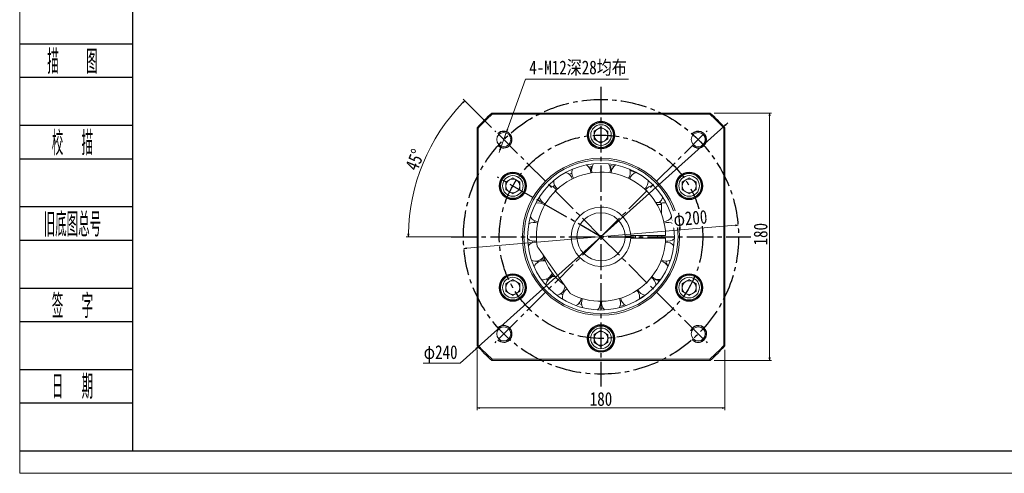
# Model space of a CAD drawing. Header units: millimetres. Extents: x -42 to 1349, y 12 to 985.
# Tile 1 of 5: x -35 to 681, y 12 to 343. Entities that reach past the tile are written whole.
import ezdxf
from ezdxf.enums import TextEntityAlignment as Align

# ---------------------------------------------------------------- set-up
doc = ezdxf.new("R2010")
doc.units = ezdxf.units.MM
doc.linetypes.add('CENTER2', pattern=[28.575, 19.05, -3.175, 3.175, -3.175])
for name, color, linetype in [('2细线层', 4, 'Continuous'), ('3中心线层', 1, 'CENTER2'), ('6文字层', 3, 'Continuous')]:
    doc.layers.add(name, color=color, linetype=linetype)
doc.layers.add('图框_外框线', color=7, linetype='Continuous', lineweight=18)
doc.layers.add('尺寸线层', color=3, linetype='Continuous', lineweight=18)
doc.styles.add('PC_TEXTSTYLE', font='ISOCP.SHX', dxfattribs={"width": 0.707, "bigfont": 'GBCBIG.SHX'})
doc.styles.add('宋体', font='SimSun.ttf', dxfattribs={"width": 0.8})
doc.dimstyles.new('A水平标注$0', dxfattribs={"dimtxt": 3.5, "dimasz": 2, "dimexe": 1.5, "dimexo": 3, "dimgap": 1.1, "dimtad": 1, "dimtoh": 1, "dimdec": 4, "dimdsep": 46, "dimtxsty": '宋体', "dimblk": 'OPEN', "dimcen": 3, "dimclrd": 3, "dimclre": 3, "dimclrt": 6, "dimadec": 0, "dimazin": 0, "dimtm": 1e-09, "dimtfac": 1, "dimtdec": 4, "dimtix": 1, "dimtmove": 0, "dimatfit": 3, "dimldrblk": 'OPEN', "dimfxl": 0, "dimlwd": 13, "dimlwe": 13, "dimarcsym": 0})
doc.dimstyles.new('D直径标注φ25', dxfattribs={"dimtxt": 3.5, "dimasz": 2, "dimexe": 1, "dimexo": 3, "dimtad": 1, "dimtoh": 1, "dimdec": 1, "dimdsep": 46, "dimtxsty": '宋体', "dimblk": 'OPEN', "dimcen": 3, "dimclrd": 3, "dimclre": 3, "dimclrt": 130, "dimadec": 0, "dimazin": 0, "dimtm": 1e-09, "dimtfac": 1, "dimtdec": 1, "dimtmove": 0, "dimatfit": 0, "dimldrblk": 'OPEN', "dimfxl": 0, "dimlwd": 13, "dimlwe": 13, "dimarcsym": 0})
doc.dimstyles.new('螺孔(M8-7H)', dxfattribs={"dimtxt": 3.5, "dimasz": 2, "dimexe": 1.25, "dimexo": 3, "dimtad": 1, "dimtoh": 1, "dimdec": 4, "dimdsep": 46, "dimtxsty": '宋体', "dimblk": 'OPEN', "dimcen": 3, "dimclrd": 3, "dimclre": 3, "dimclrt": 2, "dimadec": 0, "dimazin": 0, "dimtm": 1e-09, "dimtfac": 1, "dimtdec": 4, "dimtmove": 0, "dimatfit": 3, "dimldrblk": 'OPEN', "dimfxl": 0, "dimlwd": 9, "dimlwe": 9, "dimarcsym": 0})

# ---------------------------------------------------------------- blocks, each defined once
blk = doc.blocks.new('_Open')
at = {"color": 0, "linetype": 'ByBlock', "lineweight": -2}
for p, q in [((-1, 0.17), (0, 0)), ((-1, -0.17), (0, 0)), ((0, 0), (-1, 0))]:
    blk.add_line(p, q, dxfattribs=at)
blk = doc.blocks.new('*D26')
at = {"layer": 'Defpoints', "color": 0, "transparency": 16777216}
for p in [(297.44, 105.19), (477.44, 105.19), (477.44, 59.93)]:
    blk.add_point(p, dxfattribs=at)
at = {"layer": '尺寸线层', "color": 3, "lineweight": 13, "transparency": 16777216}
for p, q in [((297.44, 102.19), (297.44, 58.43)), ((477.44, 102.19), (477.44, 58.43)), ((299.44, 59.93), (475.44, 59.93))]:
    blk.add_line(p, q, dxfattribs=at)
at = {"layer": '尺寸线层', "color": 3, "lineweight": 13, "transparency": 16777216, "xscale": 2, "yscale": 2, "zscale": 2, "rotation": 180}
blk.add_blockref('_Open', (297.44, 59.93), dxfattribs=at)
at = {"layer": '尺寸线层', "color": 3, "lineweight": 13, "transparency": 16777216, "xscale": 2, "yscale": 2, "zscale": 2}
blk.add_blockref('_Open', (477.44, 59.93), dxfattribs=at)
at = {"layer": '尺寸线层', "color": 6, "transparency": 16777216, "insert": (387.44, 66.43), "char_height": 10, "attachment_point": 5, "style": '宋体', "bg_fill": 3, "box_fill_scale": 1.1, "bg_fill_color": 256, "bg_fill_true_color": 13158600, "bg_fill_transparency": 0}
blk.add_mtext('180', dxfattribs=at)
blk = doc.blocks.new('*D27')
at = {"layer": 'Defpoints', "color": 0, "transparency": 16777216}
for p in [(466.81, 274.57), (509.96, 274.57), (466.81, 94.57)]:
    blk.add_point(p, dxfattribs=at)
at = {"layer": '尺寸线层', "color": 3, "lineweight": 13, "transparency": 16777216}
for p, q in [((469.81, 274.57), (511.46, 274.57)), ((509.96, 96.57), (509.96, 272.57)), ((469.81, 94.57), (511.46, 94.57))]:
    blk.add_line(p, q, dxfattribs=at)
at = {"layer": '尺寸线层', "color": 3, "lineweight": 13, "transparency": 16777216, "xscale": 2, "yscale": 2, "zscale": 2}
for p, rotation in [((509.96, 274.57), 90), ((509.96, 94.57), 270)]:
    blk.add_blockref('_Open', p, dxfattribs=dict(at, rotation=rotation))
at = {"layer": '尺寸线层', "color": 6, "transparency": 16777216, "insert": (503.46, 186.44), "char_height": 10, "attachment_point": 5, "rotation": 90, "style": '宋体', "bg_fill": 3, "box_fill_scale": 1.1, "bg_fill_color": 256, "bg_fill_true_color": 13158600, "bg_fill_transparency": 0}
blk.add_mtext('180', dxfattribs=at)
blk = doc.blocks.new('*D28')
at = {"layer": 'Defpoints', "color": 0, "transparency": 16777216}
for p in [(318.76, 260.92), (314.69, 249.63)]:
    blk.add_point(p, dxfattribs=at)
at = {"layer": '尺寸线层', "color": 3, "lineweight": 9, "transparency": 16777216}
for p, q in [((332.55, 299.15), (319.44, 262.8)), ((407.44, 299.15), (332.55, 299.15)), ((314.69, 249.63), (318.76, 260.92)), ((314.01, 247.75), (313.33, 245.87))]:
    blk.add_line(p, q, dxfattribs=at)
at = {"layer": '尺寸线层', "color": 3, "lineweight": 9, "transparency": 16777216, "xscale": 2, "yscale": 2, "zscale": 2}
for p, rotation in [((318.76, 260.92), 250.1638158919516), ((314.69, 249.63), 70.16381589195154)]:
    blk.add_blockref('_Open', p, dxfattribs=dict(at, rotation=rotation))
at = {"layer": '尺寸线层', "color": 2, "transparency": 16777216, "insert": (370.74, 307.24), "char_height": 10, "attachment_point": 5, "style": '宋体'}
blk.add_mtext('4-M12深28均布', dxfattribs=at)
blk = doc.blocks.new('*D29')
at = {"layer": 'Defpoints', "color": 0, "transparency": 16777216}
for p in [(310.01, 261.99), (281.44, 184.57), (387.44, 184.57), (493.44, 184.57)]:
    blk.add_point(p, dxfattribs=at)
at = {"layer": '尺寸线层', "color": 3, "lineweight": 13, "transparency": 16777216}
for p, q in [((307.89, 264.11), (287.35, 284.65)), ((278.44, 184.57), (245.9, 184.57))]:
    blk.add_line(p, q, dxfattribs=at)
blk.add_arc((387.44, 184.57), 140.04, 135.81828, 179.18172, dxfattribs=at)
at = {"layer": '尺寸线层', "color": 3, "lineweight": 13, "transparency": 16777216, "xscale": 2, "yscale": 2, "zscale": 2}
for p, rotation in [((288.41, 283.59), 45.40914213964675), ((247.4, 184.57), 269.5908578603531)]:
    blk.add_blockref('_Open', p, dxfattribs=dict(at, rotation=rotation))
at = {"layer": '尺寸线层', "color": 6, "transparency": 16777216, "insert": (252.21, 240.58), "char_height": 10, "attachment_point": 5, "rotation": 67.5, "style": '宋体', "bg_fill": 3, "box_fill_scale": 1.1, "bg_fill_color": 257, "bg_fill_transparency": 0}
blk.add_mtext('45%%d', dxfattribs=at)
at = {"layer": 'Defpoints', "color": 0, "transparency": 16777216}
blk.add_point((258.06, 238.16), dxfattribs=at)
blk = doc.blocks.new('*D30')
at = {"layer": 'Defpoints', "color": 0, "transparency": 16777216}
for p in [(476.7, 264.76), (298.17, 104.37)]:
    blk.add_point(p, dxfattribs=at)
at = {"layer": '尺寸线层', "color": 3, "lineweight": 13, "transparency": 16777216}
for p, q in [((478.19, 266.1), (479.68, 267.44)), ((476.7, 264.76), (298.17, 104.37)), ((296.68, 103.03), (284.99, 92.53)), ((284.99, 92.53), (258.24, 92.53))]:
    blk.add_line(p, q, dxfattribs=at)
at = {"layer": '尺寸线层', "color": 3, "lineweight": 13, "transparency": 16777216, "xscale": 2, "yscale": 2, "zscale": 2}
for p, rotation in [((476.7, 264.76), 221.9366249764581), ((298.17, 104.37), 41.9366249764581)]:
    blk.add_blockref('_Open', p, dxfattribs=dict(at, rotation=rotation))
at = {"layer": '尺寸线层', "color": 130, "transparency": 16777216, "insert": (270.86, 99.25), "char_height": 10, "attachment_point": 5, "style": '宋体'}
blk.add_mtext('φ240', dxfattribs=at)
blk = doc.blocks.new('*D31')
at = {"layer": 'Defpoints', "color": 0, "transparency": 16777216}
for p in [(487.07, 193.06), (287.8, 176.07)]:
    blk.add_point(p, dxfattribs=at)
at = {"layer": '尺寸线层', "color": 3, "lineweight": 13, "transparency": 16777216}
blk.add_line((485.08, 192.89), (289.79, 176.24), dxfattribs=at)
at = {"layer": '尺寸线层', "color": 3, "lineweight": 13, "transparency": 16777216, "xscale": 2, "yscale": 2, "zscale": 2}
for p, rotation in [((487.07, 193.06), 4.874461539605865), ((287.8, 176.07), 184.8744615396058)]:
    blk.add_blockref('_Open', p, dxfattribs=dict(at, rotation=rotation))
at = {"layer": '尺寸线层', "color": 130, "transparency": 16777216, "insert": (452.53, 196.86), "char_height": 10, "attachment_point": 5, "rotation": 4.87446, "style": '宋体', "bg_fill": 3, "box_fill_scale": 1.1, "bg_fill_color": 257, "bg_fill_transparency": 0}
blk.add_mtext('φ200', dxfattribs=at)

msp = doc.modelspace()

# ---------------------------------------------------------------- linework, layer by layer
at = {"color": 7, "linetype": 'Continuous', "lineweight": 15}
for p, q in [((364.07135, 144.70882), (341.99231, 176.24096)), ((341.25677, 165.77576), (340.83335, 166.9047)), ((344.05045, 167.37635), (344.20543, 166.9902)), ((318.35034, 150.45185), (323.35034, 153.3386)), ((318.35034, 144.67835), (318.35034, 150.45185)), ((323.35034, 153.3386), (328.35034, 150.45185)), ((328.35034, 150.45185), (328.35034, 144.67835)), ((348.63094, 152.75038), (347.77615, 153.88377)), ((350.60052, 155.91359), (350.85744, 155.5863)), ((446.5221, 150.45185), (451.5221, 153.3386)), ((446.5221, 144.67835), (446.5221, 150.45185)), ((451.5221, 153.3386), (456.5221, 150.45185)), ((455.60648, 156.19762), (455.37125, 155.70046)), ((455.60648, 156.19762), (455.37125, 155.70046)), ((456.5221, 150.45185), (456.5221, 144.67835)), ((457.15195, 155.2792), (456.91221, 154.77251)), ((457.15195, 155.2792), (456.91221, 154.77251)), ((323.35034, 141.7916), (318.35034, 144.67835)), ((328.35034, 144.67835), (323.35034, 141.7916)), ((359.59779, 142.24132), (358.25915, 143.22396)), ((451.5221, 141.7916), (446.5221, 144.67835)), ((456.5221, 144.67835), (451.5221, 141.7916)), ((327.21602, 138.83246), (326.89708, 139.29342)), ((327.21602, 138.83246), (326.89708, 139.29342)), ((328.78413, 139.71167), (328.47119, 140.16396)), ((328.78413, 139.71167), (328.47119, 140.16396)), ((373.38129, 135.27629), (371.34899, 135.99364)), ((382.43622, 113.45185), (387.43622, 116.3386)), ((387.43622, 116.3386), (392.43622, 113.45185)), ((396.93175, 109.54656), (396.37307, 109.50083)), ((396.93175, 109.54656), (396.37307, 109.50083)), ((396.95439, 111.34418), (396.40622, 111.29931)), ((396.95439, 111.34418), (396.40622, 111.29931))]:
    msp.add_line(p, q, dxfattribs=at)
for points in [[(342.10923, 167.20396), (341.04394, 166.43109), (341.01632, 166.40704)], [(431.50867, 167.80975), (431.1664, 166.93576), (431.15202, 166.90013)], [(437.73946, 166.84427), (437.37353, 167.03132), (436.96869, 167.14099)], [(435.74276, 163.38451), (436.28355, 163.20043), (436.30188, 163.19709)], [(348.17903, 153.34153), (349.20961, 153.72506), (349.73754, 153.99135)], [(387.04541, 136.3596), (386.94479, 137.53152), (386.93842, 137.56774)], [(415.28274, 139.07867), (415.40242, 139.73186), (415.46305, 140.64287)], [(419.4122, 142.05627), (416.3655, 140.0774), (415.36604, 139.49198)], [(388.90075, 132.67031), (387.99271, 132.69113), (386.04575, 132.78945)], [(404.77508, 134.92213), (402.71151, 134.33914), (401.1435, 133.95688)]]:
    msp.add_lwpolyline(points, dxfattribs=at)
for centre, radius in [((323.35034, 147.5651), 10), ((451.5221, 147.5651), 10), ((323.35034, 147.5651), 9), ((323.35034, 147.5651), 7.5), ((451.5221, 147.5651), 9), ((451.5221, 147.5651), 7.5)]:
    msp.add_circle(centre, radius, dxfattribs=at)
for centre, radius, start, end in [((339.90848, 173.71721), 6.875, 84.16461188, 141.72253571), ((434.96395, 173.71721), 6.875, 38.27746429, 95.83538812), ((339.90848, 173.71721), 6.875, 244.09050323, 327.75462611), ((345.21748, 160.1901), 6.875, 75.10251674, 158.86539285), ((346.0402, 160.6651), 7.6295, 87.45722614, 109.31406637), ((346.0402, 160.6651), 6.6295, 83.37518799, 108.95636862), ((387.43622, 184.5651), 44.16667, 196.97903787, 233.02096213), ((429.65496, 160.1901), 6.875, 21.13460715, 78.83827275), ((434.96395, 173.71721), 6.875, 238.34234001, 296.00824999), ((436.65105, 165.16637), 2, 121.4608232, 187.85772919), ((428.83223, 160.6651), 7.6295, 20.00185014, 39.85598456), ((345.21748, 160.1901), 6.875, 261.13460715, 344.89748326), ((346.0402, 160.6651), 6.6295, 311.04363139, 336.62481201), ((323.35034, 147.5651), 9.55, 304.67933747, 293.87754008), ((323.35034, 147.5651), 9.55, 304.67933747, 293.87754008), ((323.35034, 147.5651), 5, 120, 180), ((323.35034, 147.5651), 5, 60, 120), ((323.35034, 147.5651), 5, 0, 60), ((354.2778, 148.82882), 6.875, 92.24537389, 175.90949677), ((346.0402, 160.6651), 7.6295, 310.68593363, 332.54277386), ((420.59464, 148.82882), 6.875, 3.99175001, 61.65765999), ((429.65496, 160.1901), 6.875, 221.16172725, 278.86539285), ((428.83223, 160.6651), 7.6295, 241.01307852, 274.33928623), ((423.4258, 153.49946), 6, 335.30629519, 358.27659948), ((451.5221, 147.5651), 9.55, 64.67933747, 53.87754008), ((451.5221, 147.5651), 9.55, 64.67933747, 53.87754008), ((451.5221, 147.5651), 5, 120, 180), ((451.5221, 147.5651), 5, 60, 120), ((451.5221, 147.5651), 5, 0, 60), ((451.5221, 147.5651), 9.55, 53.87754008, 64.67933747), ((451.5221, 147.5651), 9.55, 53.87754008, 64.67933747), ((323.35034, 147.5651), 5, 180, 240), ((323.35034, 147.5651), 5, 240, 300), ((323.35034, 147.5651), 5, 300, 0), ((354.2778, 148.82882), 6.875, 278.27746429, 0), ((366.28439, 140.64287), 6.875, 120.66786162, 193.15110714), ((408.58805, 140.64287), 6.875, 0, 44.40681669), ((420.59464, 148.82882), 6.875, 204.16461188, 261.72253571), ((451.5221, 147.5651), 5, 180, 240), ((451.5221, 147.5651), 5, 240, 300), ((451.5221, 147.5651), 5, 300, 360), ((323.35034, 147.5651), 9.55, 293.87754008, 304.67933747), ((323.35034, 147.5651), 9.55, 293.87754008, 304.67933747), ((366.28439, 140.64287), 6.875, 295.42032144, 352.97824527), ((380.17041, 136.3596), 6.875, 152.73604045, 210.29396428), ((380.17041, 136.3596), 6.875, 312.56317858, 0), ((394.70203, 136.3596), 6.875, 169.87889759, 227.43682142), ((394.70203, 136.3596), 6.875, 329.70603572, 360), ((394.70203, 136.3596), 6.875, 0, 27.26395955), ((408.58805, 140.64287), 6.875, 187.02175473, 244.57967856), ((387.43622, 110.5651), 5, 120, 180), ((387.43622, 110.5651), 5, 60, 120), ((387.43622, 110.5651), 5, 0, 60), ((387.43622, 110.5651), 9.55, 353.87754008, 4.67933747), ((387.43622, 110.5651), 9.55, 353.87754008, 4.67933747)]:
    msp.add_arc(centre, radius, start, end, dxfattribs=at)
for points in [[(341.99231, 176.24096), (340.93222, 177.75492)], [(365.13144, 143.19486), (364.07135, 144.70882)]]:
    msp.add_open_spline(points, degree=1, dxfattribs=at)
at = {"layer": '2细线层'}
for p, q in [((-34.82221, 324.99076), (46.769, 324.99076)), ((-34.82221, 300.59523), (46.769, 300.59523)), ((-34.82221, 265.74447), (46.769, 265.74447)), ((-34.82221, 241.34894), (46.769, 241.34894)), ((-34.82221, 206.49819), (46.769, 206.49819)), ((-34.82221, 182.10266), (46.769, 182.10266)), ((-34.82221, 147.2519), (46.769, 147.2519)), ((-34.82221, 122.85637), (46.769, 122.85637)), ((-34.82221, 88.00561), (46.769, 88.00561)), ((-34.82221, 63.61008), (46.769, 63.61008)), ((-34.82221, 28.75932), (46.769, 28.75932))]:
    msp.add_line(p, q, dxfattribs=at)

# ---------------------------------------------------------------- texts
at = {"layer": '6文字层', "color": 3, "style": 'PC_TEXTSTYLE'}
for s, width, p in [('描   图', 0.6667, (3.20556, 312.793)), ('校  描', 0.667, (3.20556, 253.54671)), ('旧底图总号', 0.667, (3.20556, 194.30042)), ('签  字', 0.667, (3.20556, 135.05413)), ('日  期', 0.667, (3.22729, 76.15568))]:
    msp.add_text(s, height=17.425379, dxfattribs=dict(at, width=width)).set_placement(p, align=Align.MIDDLE)

# ---------------------------------------------------------------- dimensions: what is measured, and where the dimension line sits
at = {"layer": '尺寸线层'}
dim = msp.add_diameter_dim_2p(p1=(314.68955, 249.63178), p2=(318.76153, 260.91978), text='4-M12深28均布', dimstyle='螺孔(M8-7H)', override={"dimtxt": 10, "dimgap": 1.5, "dimpost": 'M<>-7H', "dimtfill": 0}, dxfattribs=at)
dim.commit()
dim.dimension.update_dxf_attribs({"geometry": '*D28', "text_midpoint": (370.74377, 299.14583), "dimtype": 163})
dim = msp.add_linear_dim(base=(477.43622, 59.92781), p1=(297.43622, 105.19256), p2=(477.43622, 105.19256), dimstyle='A水平标注$0', override={"dimtxt": 10, "dimgap": 1.5}, dxfattribs=at)
dim.commit()
dim.dimension.update_dxf_attribs({"geometry": '*D26', "text_midpoint": (387.43622, 59.92781), "dimtype": 160})

# ---------------------------------------------------------------- next in the draw order: linework, layer by layer
at = {"color": 7, "linetype": 'Continuous', "lineweight": 15}
for p, q in [((382.43622, 107.67835), (382.43622, 113.45185)), ((387.43622, 104.7916), (382.43622, 107.67835)), ((392.43622, 107.67835), (387.43622, 104.7916)), ((392.43622, 113.45185), (392.43622, 107.67835))]:
    msp.add_line(p, q, dxfattribs=at)
for centre, radius in [((316.72554, 113.85442), 5.1), ((387.43622, 110.5651), 10), ((387.43622, 110.5651), 9), ((387.43622, 110.5651), 7.5)]:
    msp.add_circle(centre, radius, dxfattribs=at)
at = {"color": 4}
msp.add_arc((316.72554, 113.85442), 6, 225, 133.28086868, dxfattribs=at)
at = {"color": 7, "linetype": 'Continuous', "lineweight": 15}
for centre, radius, start, end in [((387.43622, 110.5651), 9.55, 4.67933747, 353.87754008), ((387.43622, 110.5651), 9.55, 4.67933747, 353.87754008), ((387.43622, 110.5651), 5, 180, 240), ((387.43622, 110.5651), 5, 300, 360), ((387.43622, 184.5651), 120, 221.40962211, 228.59037789), ((387.43622, 184.5651), 119.2, 221.55475457, 228.44524543), ((387.43622, 110.5651), 5, 240, 300)]:
    msp.add_arc(centre, radius, start, end, dxfattribs=at)
for points in [[(297.43622, 105.19256), (298.23622, 105.49551)], [(308.36663, 95.3651), (308.06368, 94.5651)]]:
    msp.add_open_spline(points, degree=1, dxfattribs=at)

# ---------------------------------------------------------------- next in the draw order: dimensions: what is measured, and where the dimension line sits
at = {"layer": '尺寸线层'}
dim = msp.add_linear_dim(base=(509.95792, 274.5651), p1=(466.80876, 94.5651), p2=(466.80876, 274.5651), angle=90, dimstyle='A水平标注$0', override={"dimtxt": 10, "dimgap": 1.5}, dxfattribs=at)
dim.commit()
dim.dimension.update_dxf_attribs({"geometry": '*D27', "text_midpoint": (509.95792, 186.44332), "dimtype": 160})

# ---------------------------------------------------------------- next in the draw order: linework, layer by layer
at = {"color": 7, "linetype": 'Continuous', "lineweight": 15}
for p, q in [((466.80876, 94.5651), (308.06368, 94.5651)), ((308.36663, 95.3651), (466.50581, 95.3651))]:
    msp.add_line(p, q, dxfattribs=at)
msp.add_circle((458.1469, 113.85442), 5.1, dxfattribs=at)
at = {"color": 4}
msp.add_arc((458.1469, 113.85442), 6, 223.28086868, 160.15840041, dxfattribs=at)
at = {"color": 7, "linetype": 'Continuous', "lineweight": 15}
for radius, start, end in [(119.2, 311.55475457, 318.44524543), (120, 311.40962211, 318.59037789)]:
    msp.add_arc((387.43622, 184.5651), radius, start, end, dxfattribs=at)
for points in [[(476.63622, 105.49551), (477.43622, 105.19256)], [(466.50581, 95.3651), (466.80876, 94.5651)]]:
    msp.add_open_spline(points, degree=1, dxfattribs=at)

# ---------------------------------------------------------------- next in the draw order: dimensions: what is measured, and where the dimension line sits
at = {"layer": '尺寸线层'}
dim = msp.add_angular_dim_2l(base=(258.05613, 238.15609), line1=((281.43622, 184.5651), (493.43622, 184.5651)), line2=((387.43622, 184.5651), (310.01293, 261.98839)), dimstyle='A水平标注$0', override={"dimtxt": 10, "dimgap": 1.5, "dimblk": 'Open', "dimtfill": 1, "dimtfillclr": 256}, dxfattribs=at)
dim.commit()
dim.dimension.update_dxf_attribs({"geometry": '*D29', "text_midpoint": (252.20575, 240.5794)})

# ---------------------------------------------------------------- next in the draw order: linework, layer by layer
at = {"color": 7, "linetype": 'Continuous', "lineweight": 15}
for p, q in [((308.06368, 274.5651), (466.80876, 274.5651)), ((466.50581, 273.7651), (308.36663, 273.7651)), ((297.43622, 105.19256), (297.43622, 263.93764)), ((298.23622, 263.63469), (298.23622, 105.49551)), ((377.91805, 257.78602), (378.46622, 257.83089)), ((377.94069, 259.58365), (378.49937, 259.62938)), ((382.43622, 261.45185), (387.43622, 264.3386)), ((382.43622, 255.67835), (382.43622, 261.45185)), ((387.43622, 264.3386), (392.43622, 261.45185)), ((392.43622, 261.45185), (392.43622, 255.67835)), ((476.63622, 105.49551), (476.63622, 263.63469)), ((477.43622, 263.93764), (477.43622, 105.19256)), ((387.43622, 252.7916), (382.43622, 255.67835)), ((392.43622, 255.67835), (387.43622, 252.7916)), ((364.53325, 229.99033), (366.19754, 230.87102)), ((379.93903, 230.9504), (379.9419, 231.14928)), ((446.08831, 229.41854), (446.40125, 228.96625)), ((446.08831, 229.41854), (446.40125, 228.96625)), ((447.65642, 230.29774), (447.97536, 229.83678)), ((447.65642, 230.29774), (447.97536, 229.83678)), ((318.35034, 224.45185), (323.35034, 227.3386)), ((318.35034, 218.67835), (318.35034, 224.45185)), ((323.35034, 227.3386), (328.35034, 224.45185)), ((328.35034, 224.45185), (328.35034, 218.67835)), ((352.65109, 220.97541), (353.70718, 222.01793)), ((421.77307, 224.84424), (421.75112, 225.39318)), ((446.5221, 224.45185), (451.5221, 227.3386)), ((446.5221, 218.67835), (446.5221, 224.45185)), ((451.5221, 227.3386), (456.5221, 224.45185)), ((456.5221, 224.45185), (456.5221, 218.67835)), ((323.35034, 215.7916), (318.35034, 218.67835)), ((328.35034, 218.67835), (323.35034, 215.7916)), ((451.5221, 215.7916), (446.5221, 218.67835)), ((456.5221, 218.67835), (451.5221, 215.7916)), ((317.72049, 213.85101), (317.96023, 214.3577)), ((317.72049, 213.85101), (317.96023, 214.3577)), ((319.26596, 212.93259), (319.50118, 213.42975)), ((319.26596, 212.93259), (319.50118, 213.42975)), ((343.85414, 209.0112), (344.45494, 210.10452)), ((427.23572, 209.5651), (429.93622, 209.5651)), ((431.43622, 208.0651), (428.13941, 208.0651)), ((431.43622, 208.0651), (431.43622, 201.08781)), ((338.81319, 195.08319), (339.05491, 196.19014)), ((438.26665, 198.18508), (438.95226, 198.36878)), ((337.9121, 180.29597), (337.83252, 181.40485)), ((405.32923, 185.0651), (409.03043, 185.0651)), ((409.03043, 184.0651), (405.32923, 184.0651)), ((408.4124, 185.04817), (408.4124, 184.0651)), ((409.41348, 185.5651), (433.62539, 185.5651)), ((409.41348, 183.5651), (433.62539, 183.5651)), ((412.43622, 183.5651), (412.43622, 185.5651)), ((416.43622, 185.5651), (416.43622, 183.5651)), ((428.43622, 185.5651), (428.43622, 183.5651)), ((431.60289, 184.5651), (431.59156, 185.5651)), ((431.59156, 183.5651), (431.60289, 184.5651))]:
    msp.add_line(p, q, dxfattribs=at)
for points in [[(393.62379, 236.31169), (395.4112, 236.14281), (396.88986, 235.95571)], [(378.56906, 235.27139), (380.60785, 235.6738), (381.00388, 235.74218)], [(393.94295, 231.09518), (394.18768, 232.01764), (394.31122, 233.3151)], [(408.44392, 232.93741), (409.74425, 232.41149), (412.35142, 231.23018)], [(421.75574, 225.33208), (422.43976, 224.78372), (422.81677, 224.47326)], [(408.43027, 184.0651), (408.43622, 184.5651), (408.43027, 185.0651)]]:
    msp.add_lwpolyline(points, dxfattribs=at)
for centre, radius in [((387.43622, 258.5651), 10), ((387.43622, 258.5651), 9), ((387.43622, 258.5651), 7.5), ((316.72554, 255.27578), 5.1), ((458.1469, 255.27578), 5.1), ((387.43622, 184.5651), 57.15), ((387.43622, 184.5651), 56), ((387.43622, 184.5651), 53.33333), ((323.35034, 221.5651), 10), ((323.35034, 221.5651), 9), ((323.35034, 221.5651), 7.5), ((451.5221, 221.5651), 10), ((451.5221, 221.5651), 9), ((451.5221, 221.5651), 7.5)]:
    msp.add_circle(centre, radius, dxfattribs=at)
for centre, radius, start, end in [((387.43622, 184.5651), 120, 131.40962211, 138.59037789), ((387.43622, 184.5651), 119.2, 131.55475457, 138.44524543), ((387.43622, 184.5651), 119.2, 41.55475457, 48.44524543), ((387.43622, 184.5651), 120, 41.40962211, 48.59037789), ((387.43622, 258.5651), 9.55, 184.67933747, 173.87754008), ((387.43622, 258.5651), 9.55, 173.87754008, 184.67933747), ((387.43622, 258.5651), 5, 120, 180), ((387.43622, 258.5651), 5, 180, 240), ((387.43622, 258.5651), 5, 60, 120), ((387.43622, 258.5651), 5, 0, 60), ((387.43622, 258.5651), 5, 300, 360), ((387.43622, 258.5651), 5, 240, 300), ((373.0669, 231.14928), 6.875, 0, 56.00824999), ((387.43622, 233.3151), 6.875, 141.13460715, 198.83827274), ((387.43622, 233.3151), 6.875, 0, 38.86539285), ((387.43622, 232.3651), 7.6295, 1.01307852, 30.89634507), ((401.80553, 231.14928), 6.875, 123.99175001, 181.65765999), ((323.35034, 221.5651), 9.55, 244.67933747, 233.87754008), ((323.35034, 221.5651), 9.55, 244.67933747, 233.87754008), ((387.43622, 184.5651), 47, 1.21915113, 188.3313394), ((359.97437, 224.84424), 6.875, 15.59318331, 73.15110714), ((373.0669, 231.14928), 6.875, 158.27746429, 215.83538812), ((387.43622, 232.3651), 7.6295, 154.3740241, 178.98692148), ((401.80553, 231.14928), 6.875, 324.16461188, 360), ((401.80553, 231.14928), 6.875, 0, 21.72253571), ((414.89807, 224.84424), 6.875, 106.84889286, 164.40681669), ((451.5221, 221.5651), 9.55, 124.67933747, 113.87754008), ((451.5221, 221.5651), 9.55, 124.67933747, 113.87754008), ((451.5221, 221.5651), 9.55, 113.87754008, 124.67933747), ((451.5221, 221.5651), 9.55, 113.87754008, 124.67933747), ((323.35034, 221.5651), 5, 120, 180), ((323.35034, 221.5651), 5, 60, 120), ((323.35034, 221.5651), 5, 0, 60), ((359.97437, 224.84424), 6.875, 175.42032144, 232.97824527), ((414.89807, 224.84424), 6.875, 307.02175473, 360), ((451.5221, 221.5651), 5, 120, 180), ((451.5221, 221.5651), 5, 60, 120), ((451.5221, 221.5651), 5, 0, 60), ((323.35034, 221.5651), 5, 180, 240), ((323.35034, 221.5651), 5, 240, 300), ((323.35034, 221.5651), 5, 300, 360), ((349.32193, 214.96023), 6.875, 32.73604045, 90.29396428), ((425.5505, 214.96023), 6.875, 89.70603572, 147.26395955), ((451.5221, 221.5651), 5, 180, 240), ((451.5221, 221.5651), 5, 240, 300), ((451.5221, 221.5651), 5, 300, 360), ((323.35034, 221.5651), 9.55, 233.87754008, 244.67933747), ((323.35034, 221.5651), 9.55, 233.87754008, 244.67933747), ((342.05612, 202.37548), 6.875, 49.87889759, 107.43682142), ((349.32193, 214.96023), 6.875, 192.56317858, 250.12110241), ((425.5505, 214.96023), 6.875, 308.30281976, 347.43682142), ((429.93622, 208.0651), 1.5, 0, 90), ((432.81631, 202.37548), 6.875, 72.56317858, 104.58145062), ((387.43622, 184.5651), 21.6, 1.32640967, 358.67359033), ((387.43622, 184.5651), 17.5, 1.63724508, 358.36275492), ((338.82253, 188.20819), 6.875, 67.02175473, 124.57967856), ((342.05612, 202.37548), 6.875, 209.70603572, 267.26395955), ((432.81631, 202.37548), 6.875, 272.73604045, 330.29396428), ((436.0499, 188.20819), 6.875, 55.42032144, 112.97824527), ((338.82253, 188.20819), 6.875, 226.84889286, 284.40681669), ((387.43622, 184.5651), 47, 241.6686606, 358.78084887), ((387.43622, 184.5651), 29, 358.02389171, 1.97610829), ((436.0499, 188.20819), 6.875, 255.59318331, 313.15110714)]:
    msp.add_arc(centre, radius, start, end, dxfattribs=at)
at = {"color": 4}
for centre, start, end in [((316.72554, 255.27578), 226.71913132, 135), ((458.1469, 255.27578), 225, 136.71913132)]:
    msp.add_arc(centre, 6, start, end, dxfattribs=at)
at = {"color": 7, "linetype": 'Continuous', "lineweight": 15}
for points in [[(308.06368, 274.5651), (308.36663, 273.7651)], [(466.80876, 274.5651), (466.50581, 273.7651)], [(297.43622, 263.93764), (298.23622, 263.63469)], [(476.63622, 263.63469), (477.43622, 263.93764)], [(405.32923, 185.0651), (404.92907, 185.0651)], [(404.92907, 184.0651), (405.32923, 184.0651)], [(409.43054, 185.0651), (409.03043, 185.0651)], [(409.03043, 184.0651), (409.43054, 184.0651)], [(434.42558, 185.5651), (433.62539, 185.5651)], [(434.42558, 183.5651), (433.62539, 183.5651)]]:
    msp.add_open_spline(points, degree=1, dxfattribs=at)
at = {"layer": '3中心线层'}
for p, q in [((387.43622, 293.5651), (387.43622, 75.5651)), ((387.43622, 184.5651), (310.30051, 261.70081)), ((387.43622, 184.5651), (464.57192, 261.70081)), ((387.43622, 184.5651), (312.31731, 227.93503)), ((278.43622, 184.5651), (496.43622, 184.5651)), ((387.43622, 184.5651), (310.30051, 107.4294)), ((387.43622, 184.5651), (464.57192, 107.4294))]:
    msp.add_line(p, q, dxfattribs=at)
for radius in [100, 74]:
    msp.add_circle((387.43622, 184.5651), radius, dxfattribs=at)

# ---------------------------------------------------------------- next in the draw order: dimensions: what is measured, and where the dimension line sits
at = {"layer": '尺寸线层'}
dim = msp.add_diameter_dim_2p(p1=(476.70236, 264.76209), p2=(298.17008, 104.36812), dimstyle='D直径标注φ25', override={"dimtxt": 10, "dimgap": 1.5, "dimpost": 'φ<>', "dimtfill": 0}, dxfattribs=at)
dim.commit()
dim.dimension.update_dxf_attribs({"geometry": '*D30', "text_midpoint": (270.86498, 92.5277), "dimtype": 163})

# ---------------------------------------------------------------- next in the draw order: dimensions: what is measured, and where the dimension line sits
dim = msp.add_diameter_dim_2p(p1=(287.79789, 176.06782), p2=(487.07455, 193.06238), dimstyle='D直径标注φ25', override={"dimtxt": 10, "dimgap": 1.5, "dimpost": 'φ<>'}, dxfattribs=at)
dim.commit()
dim.dimension.update_dxf_attribs({"geometry": '*D31', "text_midpoint": (453.09788, 190.16481), "dimtype": 163})

# ---------------------------------------------------------------- next in the draw order: linework, layer by layer
at = {"layer": '图框_外框线', "color": 3}
msp.add_lwpolyline([(-35.13557, 12.37841), (1340.86129, 12.37841), (1340.86129, 985.40476), (-35.13557, 985.40476)], close=True, dxfattribs=at)
at = {"layer": '图框_外框线', "color": 3, "lineweight": 25}
msp.add_lwpolyline([(46.769, 28.75932), (1324.48038, 28.75932), (1324.48038, 969.02385), (46.769, 969.02385)], close=True, dxfattribs=at)

doc.saveas('drawing.dxf')
